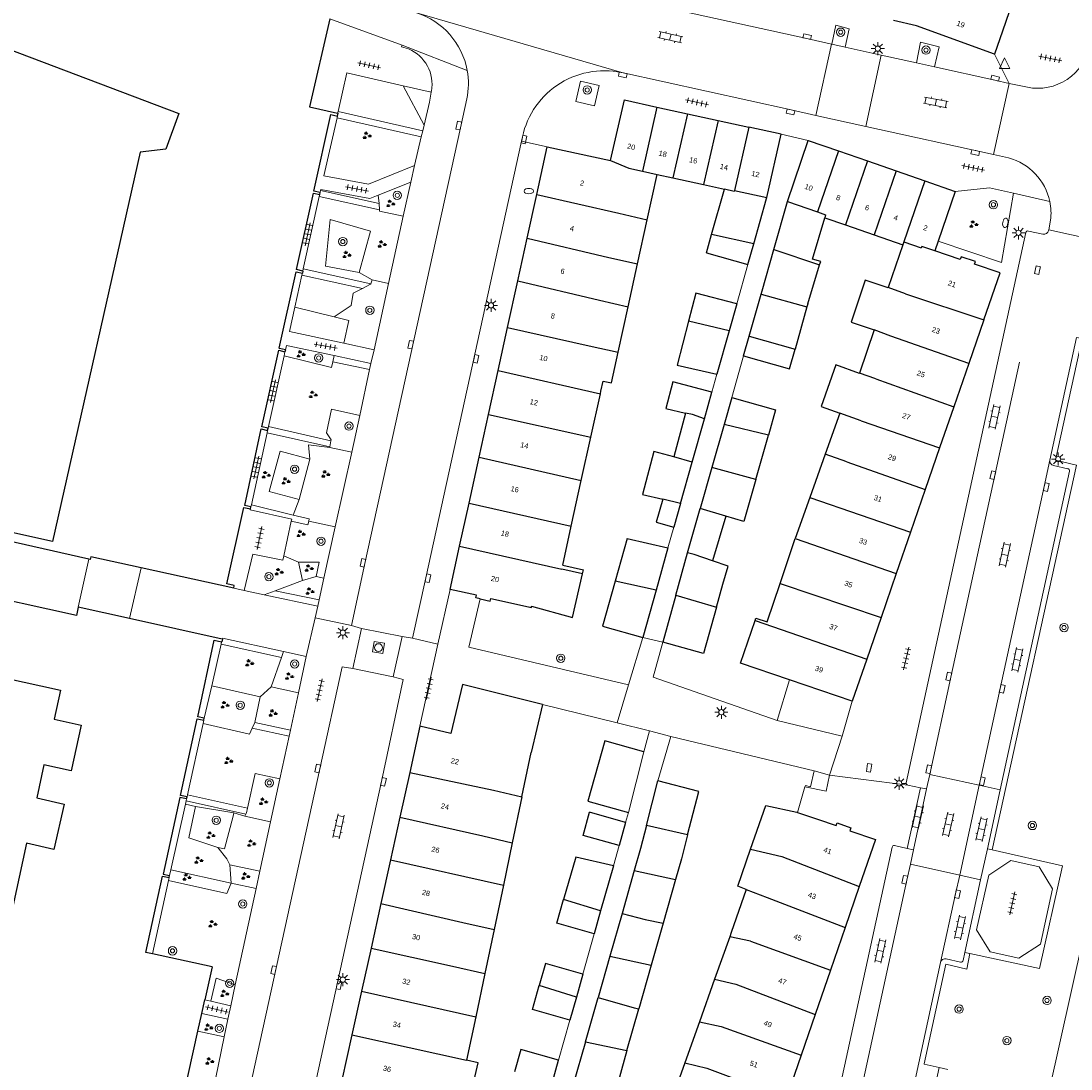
# Model space of a CAD drawing. Extents: x 131101 to 132041, y 397511 to 398853.
# Tile 17 of 80: x 131633 to 131734, y 397852 to 397952. Entities that reach past the tile are written whole.
import ezdxf
from ezdxf.enums import TextEntityAlignment as Align

# ---------------------------------------------------------------- set-up
doc = ezdxf.new("R2010")
doc.units = 0
doc.linetypes.add('DGN Style 2', pattern=[51.514866, 30.90892, -20.605946])
doc.layers.add('_vervallen situatie', color=250, linetype='Continuous', lineweight=9, plot=False)
for name, color, linetype, lineweight in [('gg-afsc-erfafscheiding', 250, 'Continuous', 9), ('gg-afsc-hekwerk', 250, 'Continuous', 9), ('gg-afsc-muur', 250, 'Continuous', 9), ('gg-bbg-bijgebouw', 10, 'Continuous', 25), ('gg-bbg-gedigitaliseerde bebouwing', 10, 'Continuous', 25), ('gg-bbg-gedigitaliseerde bijgebouw', 10, 'Continuous', 25), ('gg-bbg-hoofdgebouw', 10, 'Continuous', 25), ('gg-bbg-luifel en loopbrug', 10, 'DGN Style 2', 25), ('gg-bbg-tussenscheiding', 10, 'Continuous', 25), ('gg-knt-verharding', 250, 'Continuous', 9), ('gg-knt-verharding nz', 250, 'DGN Style 2', 9), ('gt-grn-groengrens', 250, 'Continuous', 9), ('gt-grn-groenlijn', 250, 'Continuous', 9), ('gt-grn-weggrens', 250, 'Continuous', 9), ('gt-symb-boom', 250, 'Continuous', 9), ('gt-symb-brandkraan', 250, 'Continuous', 9), ('gt-symb-groenvak', 250, 'Continuous', 9), ('gt-symb-klinker verharding', 250, 'Continuous', 9), ('gt-symb-kolk', 250, 'Continuous', 9), ('gt-symb-kolk center center', 250, 'Continuous', 9), ('gt-symb-lichtmast', 250, 'Continuous', 9), ('gt-symb-rioolschacht', 250, 'Continuous', 9), ('gt-symb-tegel verharding', 250, 'Continuous', 9), ('gt-symb-waterafsluiter', 250, 'Continuous', 9), ('X-AL-huisnummers', 2, 'Continuous', 25)]:
    doc.layers.add(name, color=color, linetype=linetype, lineweight=lineweight)
doc.styles.add('CS Annotative', font='arial.ttf')

# ---------------------------------------------------------------- blocks, each defined once
blk = doc.blocks.new('gt0-TEG1')
at = {"layer": 'gt-symb-tegel verharding'}
for p, q in [((-1.12, 0), (1.12, 0)), ((-0.9, -0.25), (-0.9, 0.25)), ((-0.45, -0.25), (-0.45, 0.25)), ((0, -0.25), (0, 0.25)), ((0.45, -0.25), (0.45, 0.25)), ((0.9, -0.25), (0.9, 0.25))]:
    blk.add_line(p, q, dxfattribs=at)
blk = doc.blocks.new('gt0-KOLK')
at = {"layer": 'gt-symb-kolk', "flags": 128}
blk.add_lwpolyline([(0, 0), (0.38, 0), (0.38, 0.4), (-0.38, 0.4), (-0.38, 0), (0, 0)], dxfattribs=at)
blk = doc.blocks.new('gt0-BOOM')
at = {"layer": 'gt-symb-boom'}
for radius in [0.4, 0.2]:
    blk.add_circle((0, 0), radius, dxfattribs=at)
blk = doc.blocks.new('gt0-LMAST')
at = {"layer": 'gt-symb-lichtmast'}
for p, q in [((-0.18, 0.17), (-0.45, 0.44)), ((-0.01, 0.25), (-0.01, 0.62)), ((0.17, 0.17), (0.44, 0.44)), ((-0.26, 0), (-0.63, 0)), ((-0.18, -0.18), (-0.45, -0.45)), ((-0.01, -0.25), (-0.01, -0.63)), ((0.44, -0.45), (0.17, -0.18)), ((0.24, 0), (0.62, 0))]:
    blk.add_line(p, q, dxfattribs=at)
blk.add_circle((-0.01, 0), 0.25, dxfattribs=at)
blk = doc.blocks.new('gt0-KL1')
at = {"layer": 'gt-symb-klinker verharding'}
for p, q in [((-1.15, 0.3), (1.15, 0.3)), ((-1, -0.3), (-1, 0.3)), ((-0.5, 0.3), (-0.5, 0.45)), ((0, -0.3), (0, 0.3)), ((0.5, 0.3), (0.5, 0.45)), ((1, -0.3), (1, 0.3)), ((-1.15, -0.3), (1.15, -0.3)), ((-0.5, -0.45), (-0.5, -0.3)), ((0.5, -0.45), (0.5, -0.3))]:
    blk.add_line(p, q, dxfattribs=at)
blk = doc.blocks.new('gt0-WAFSL')
at = {"layer": 'gt-symb-waterafsluiter'}
for p, q in [((-0.5, -0.33), (0, 0.67)), ((0, 0.67), (0.5, -0.33)), ((0.5, -0.33), (-0.5, -0.33))]:
    blk.add_line(p, q, dxfattribs=at)
blk = doc.blocks.new('gt0-GRVAK')
at = {"layer": 'gt-symb-groenvak'}
for p, q in [((-0.11, 0.19), (-0.23, 0.24)), ((-0.18, 0.15), (0.09, 0.15)), ((-0.09, 0.21), (-0.16, 0.32)), ((-0.05, 0.21), (-0.05, 0.39)), ((0, 0.21), (0.06, 0.32)), ((0.02, 0.19), (0.13, 0.24)), ((0.26, -0.05), (0.2, 0.06)), ((0.3, -0.05), (0.3, 0.13)), ((0.35, -0.05), (0.41, 0.06)), ((-0.24, -0.23), (-0.36, -0.18)), ((-0.32, -0.26), (-0.05, -0.26)), ((-0.23, -0.21), (-0.29, -0.09)), ((-0.18, -0.2), (-0.18, -0.02)), ((-0.14, -0.21), (-0.07, -0.09)), ((-0.12, -0.23), (0, -0.18)), ((0.24, -0.07), (0.12, -0.02)), ((0.17, -0.11), (0.44, -0.11)), ((0.37, -0.07), (0.49, -0.02))]:
    blk.add_line(p, q, dxfattribs=at)
blk = doc.blocks.new('gt0-RS')
at = {"layer": 'gt-symb-rioolschacht', "flags": 128}
blk.add_lwpolyline([(-0.5, -0.5), (0.5, -0.5), (0.5, 0.5), (-0.5, 0.5), (-0.5, -0.5)], close=True, dxfattribs=at)
at = {"layer": 'gt-symb-rioolschacht'}
blk.add_circle((0, 0), 0.375, dxfattribs=at)
blk = doc.blocks.new('gt0-KOLKCC')
at = {"layer": 'gt-symb-kolk center center', "flags": 128}
blk.add_lwpolyline([(-0.38, 0.2), (0.38, 0.2), (0.38, -0.2), (-0.38, -0.2), (-0.38, 0.2)], close=True, dxfattribs=at)
blk = doc.blocks.new('gt0-BR')
at = {"layer": 'gt-symb-brandkraan', "extrusion": (0, 0, -1)}
for centre, radius, start, end in [((0.24, 0), 0.206, 287.5669, 72.4331), ((-0.6, -2.66), 3, 72.4331, 73.108), ((0, -0.69), 0.938, 73.108, 106.892), ((0.6, -2.66), 3, 106.892, 107.5669), ((-0.24, 0), 0.206, 107.5669, 252.433), ((-0.6, 2.66), 3, 286.892, 287.5669), ((0.6, 2.66), 3, 252.433, 253.1079)]:
    blk.add_arc(centre, radius, start, end, dxfattribs=at)
at = {"layer": 'gt-symb-brandkraan'}
blk.add_arc((0, 0.69), 0.938, 253.108, 286.8921, dxfattribs=at)
blk = doc.blocks.new('_vervallen situatie')
at = {"layer": 'gt-symb-brandkraan'}
blk.add_blockref('gt0-BR', (131681.89, 397935.76), dxfattribs=at)
at = {"layer": 'gt-symb-brandkraan', "rotation": 80.38697413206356}
blk.add_blockref('gt0-BR', (131727.58, 397932.71), dxfattribs=at)

msp = doc.modelspace()

# ---------------------------------------------------------------- linework, layer by layer
at = {"layer": 'gg-afsc-erfafscheiding'}
for p, q in [((131701.83, 397924.94), (131702.89, 397928.71)), ((131701.35, 397915.96), (131702.48, 397919.96)), ((131699.93, 397918.21), (131699.44, 397916.48)), ((131695.79, 397903.54), (131695.23, 397901.55)), ((131644.71, 397899.63), (131643.62, 397894.76)), ((131692.81, 397892.95), (131691.45, 397888.4)), ((131695.52, 397883.47), (131694.27, 397879.19)), ((131695.52, 397883.47), (131709.26, 397880.17)), ((131708.37, 397878.63), (131707.66, 397876.18)), ((131691.44, 397876.17), (131691.17, 397875.21)), ((131690, 397871.06), (131690.55, 397872.99)), ((131687.07, 397860.67), (131688.16, 397864.54)), ((131684.74, 397852.41), (131685.82, 397856.24))]:
    msp.add_line(p, q, dxfattribs=at)
at = {"layer": 'gg-afsc-erfafscheiding', "flags": 128}
for points in [[(131691.45, 397888.4), (131676.14, 397892.01), (131677.23, 397896.65)], [(131709.26, 397880.17), (131708.89, 397878.64), (131708.41, 397878.77), (131708.37, 397878.63)]]:
    msp.add_lwpolyline(points, dxfattribs=at)
at = {"layer": 'gg-afsc-hekwerk'}
for p, q in [((131693.45, 397883.99), (131695.52, 397883.47)), ((131717.54, 397835.2), (131721.25, 397851.71)), ((131721.25, 397851.71), (131722.07, 397851.53))]:
    msp.add_line(p, q, dxfattribs=at)
at = {"layer": 'gg-afsc-hekwerk', "flags": 128}
msp.add_lwpolyline([(131724.82, 397864.91), (131726.13, 397862.79), (131728.86, 397862.2), (131730.95, 397863.54), (131732.11, 397868.83), (131730.81, 397870.95), (131728.11, 397871.57), (131726, 397870.17), (131724.82, 397864.91)], dxfattribs=at)
at = {"layer": 'gg-afsc-muur'}
for p, q in [((131706.9, 397888.88), (131705.69, 397885)), ((131690.36, 397884.76), (131683.21, 397886.53)), ((131693.45, 397883.99), (131690.36, 397884.76)), ((131692.93, 397881.98), (131693.45, 397883.99)), ((131691.44, 397876.17), (131692.93, 397881.98))]:
    msp.add_line(p, q, dxfattribs=at)
at = {"layer": 'gg-afsc-muur', "flags": 128}
msp.add_lwpolyline([(131705.69, 397885), (131693.8, 397889.16), (131694.73, 397892.49)], dxfattribs=at)
at = {"layer": 'gg-bbg-bijgebouw'}
for p, q in [((131694.18, 397943.82), (131697.11, 397943.18)), ((131697.11, 397943.18), (131700.05, 397942.53)), ((131700.05, 397942.53), (131702.99, 397941.89)), ((131706.08, 397941.21), (131702.99, 397941.89)), ((131704.71, 397935.16), (131706.08, 397941.21)), ((131706.68, 397934.76), (131708.69, 397940.62)), ((131708.69, 397940.62), (131711.57, 397939.62)), ((131711.57, 397939.62), (131714.35, 397938.66)), ((131714.35, 397938.66), (131717.1, 397937.7)), ((131717.1, 397937.7), (131719.86, 397936.74)), ((131719.86, 397936.74), (131722.78, 397935.73)), ((131722.78, 397935.73), (131721.13, 397930.97)), ((131705.37, 397930.15), (131706.68, 397934.76)), ((131702.89, 397928.71), (131703.45, 397930.69)), ((131721.13, 397930.97), (131720.81, 397930.04)), ((131704.26, 397926.2), (131705.37, 397930.15)), ((131691.32, 397902.43), (131690.17, 397898.36)), ((131698.65, 397891.41), (131694.73, 397892.49)), ((131698.19, 397878.18), (131694.27, 397879.19))]:
    msp.add_line(p, q, dxfattribs=at)
at = {"layer": 'gg-bbg-bijgebouw', "flags": 128}
for points in [[(131689.73, 397938.68), (131691.08, 397944.5), (131694.18, 397943.82)], [(131703.45, 397930.69), (131704.68, 397935.04), (131704.71, 397935.16)], [(131690.17, 397898.36), (131688.95, 397894.04), (131692.81, 397892.95)]]:
    msp.add_lwpolyline(points, dxfattribs=at)
at = {"layer": 'gg-bbg-gedigitaliseerde bebouwing'}
for p, q in [((131693.24, 397933.01), (131694.2, 397937.36)), ((131692.31, 397928.77), (131693.24, 397933.01)), ((131717.75, 397930.61), (131716.35, 397926.51)), ((131691.41, 397924.67), (131692.31, 397928.77)), ((131690.45, 397920.3), (131691.41, 397924.67)), ((131714.99, 397922.45), (131713.6, 397918.31)), ((131687.84, 397912.15), (131688.76, 397916.32)), ((131688.76, 397916.32), (131688.81, 397916.56)), ((131711.71, 397914.45), (131710.31, 397910.52)), ((131686.92, 397907.99), (131687.84, 397912.15)), ((131710.31, 397910.52), (131708.83, 397906.37)), ((131685.96, 397903.63), (131686.92, 397907.99)), ((131708.83, 397906.37), (131707.44, 397902.43)), ((131685.14, 397899.89), (131685.96, 397903.63)), ((131705.98, 397898.13), (131707.44, 397902.43)), ((131685.14, 397899.89), (131687.12, 397899.45)), ((131702.19, 397890.48), (131703.58, 397894.57)), ((131681.23, 397877.68), (131682.11, 397881.91)), ((131681.23, 397877.68), (131680.3, 397873.26)), ((131680.3, 397873.26), (131679.45, 397869.2)), ((131679.45, 397869.2), (131678.56, 397864.94)), ((131702.72, 397868.79), (131701.3, 397864.66)), ((131678.56, 397864.94), (131677.67, 397860.73)), ((131701.15, 397864.24), (131699.7, 397860.17)), ((131701.3, 397864.66), (131701.15, 397864.24)), ((131677.67, 397860.73), (131676.8, 397856.58)), ((131699.7, 397860.17), (131698.25, 397856.1)), ((131676.8, 397856.58), (131675.93, 397852.41)), ((131698.25, 397856.1), (131696.85, 397852.17)), ((131696.85, 397852.17), (131695.35, 397847.99))]:
    msp.add_line(p, q, dxfattribs=at)
at = {"layer": 'gg-bbg-gedigitaliseerde bebouwing', "flags": 128}
for points in [[(131590.93, 397944.5), (131601.72, 397941.35), (131607.87, 397958.56), (131648.33, 397943.21), (131647.08, 397939.79), (131644.64, 397939.49), (131636.23, 397902.14), (131603.18, 397909.47)], [(131716.35, 397926.51), (131716.34, 397926.47), (131714.14, 397927.22), (131712.79, 397923.19), (131714.99, 397922.45)], [(131688.81, 397916.56), (131689.02, 397917.54), (131689.81, 397917.37), (131690.45, 397920.3)], [(131713.6, 397918.31), (131713.59, 397918.28), (131711.33, 397919.09), (131709.91, 397915.09), (131711.71, 397914.45)], [(131703.58, 397894.57), (131703.66, 397894.81), (131704.73, 397894.45), (131705.98, 397898.13)], [(131703.15, 397872.65), (131704.61, 397876.83), (131707.59, 397876.2)], [(131702.72, 397868.79), (131701.92, 397869.11), (131703.15, 397872.65)], [(131675.47, 397847.85), (131676.02, 397847.73), (131677.02, 397852.17), (131675.93, 397852.41)]]:
    msp.add_lwpolyline(points, dxfattribs=at)
at = {"layer": 'gg-bbg-gedigitaliseerde bijgebouw'}
for p, q in [((131694.2, 397937.36), (131695.71, 397937.03)), ((131695.71, 397937.03), (131698.64, 397936.38)), ((131698.64, 397936.38), (131700.64, 397935.93)), ((131699.42, 397931.6), (131700.64, 397935.93)), ((131710.26, 397933.21), (131712.24, 397932.52)), ((131712.24, 397932.52), (131714.99, 397931.56)), ((131698.92, 397929.83), (131699.42, 397931.6)), ((131714.99, 397931.56), (131717.75, 397930.61)), ((131698.92, 397929.83), (131702.89, 397928.71)), ((131708.65, 397924.96), (131709.77, 397928.68)), ((131703.02, 397921.85), (131704.17, 397925.89)), ((131704.17, 397925.89), (131704.26, 397926.2)), ((131701.83, 397924.94), (131701.1, 397922.36)), ((131708.56, 397924.65), (131707.42, 397920.61)), ((131708.65, 397924.96), (131708.56, 397924.65)), ((131701.1, 397922.36), (131699.93, 397918.21)), ((131702.48, 397919.96), (131703.02, 397921.85)), ((131698.72, 397913.93), (131699.44, 397916.48)), ((131701.35, 397915.96), (131700.62, 397913.38)), ((131696.9, 397914.47), (131695.8, 397910.27)), ((131697.55, 397909.77), (131698.72, 397913.93)), ((131700.62, 397913.38), (131699.44, 397909.25)), ((131703.65, 397908.09), (131704.86, 397912.36)), ((131696.43, 397905.81), (131697.55, 397909.77)), ((131699.44, 397909.25), (131698.33, 397905.31)), ((131694.73, 397906.2), (131694.11, 397904.01)), ((131696.43, 397905.81), (131695.79, 397903.54)), ((131697.12, 397901.08), (131698.33, 397905.31)), ((131700.78, 397904.58), (131699.5, 397900.31)), ((131694.11, 397904.01), (131695.79, 397903.54)), ((131691.32, 397902.43), (131695.23, 397901.55)), ((131695.23, 397901.55), (131694.09, 397897.49)), ((131695.98, 397897), (131697.12, 397901.08)), ((131694.09, 397897.49), (131692.81, 397892.95)), ((131695.98, 397897), (131694.73, 397892.49)), ((131699.89, 397895.85), (131698.65, 397891.41)), ((131693.17, 397874.93), (131694.27, 397879.19)), ((131697.12, 397874.03), (131698.19, 397878.18)), ((131691.17, 397875.21), (131690.55, 397872.99)), ((131690, 397871.06), (131688.78, 397866.74)), ((131692, 397870.61), (131690.83, 397866.49)), ((131695.97, 397869.75), (131694.78, 397865.55)), ((131688.78, 397866.74), (131688.16, 397864.54)), ((131690.83, 397866.49), (131689.66, 397862.38)), ((131694.78, 397865.55), (131693.63, 397861.51)), ((131689.66, 397862.38), (131688.53, 397858.41)), ((131693.63, 397861.51), (131692.44, 397857.34)), ((131687.07, 397860.67), (131686.45, 397858.46)), ((131686.45, 397858.46), (131685.82, 397856.24)), ((131687.33, 397854.16), (131688.53, 397858.41)), ((131691.3, 397853.33), (131692.44, 397857.34)), ((131687.33, 397854.16), (131686.16, 397850.08)), ((131691.3, 397853.33), (131690.12, 397849.17)), ((131684.12, 397850.2), (131684.74, 397852.41))]:
    msp.add_line(p, q, dxfattribs=at)
at = {"layer": 'gg-bbg-gedigitaliseerde bijgebouw', "flags": 128}
for points in [[(131709.77, 397928.68), (131709.88, 397929.02), (131709.08, 397929.23), (131710.26, 397933.21)], [(131701.83, 397924.94), (131697.91, 397925.96), (131697.21, 397923.28)], [(131697.21, 397923.28), (131696.11, 397919.05), (131699.93, 397918.21)], [(131702.48, 397919.96), (131706.88, 397918.72), (131707.42, 397920.61)], [(131699.44, 397916.48), (131695.7, 397917.46), (131695.03, 397914.91), (131696.9, 397914.47)], [(131701.35, 397915.96), (131705.55, 397914.77), (131704.86, 397912.36)], [(131695.8, 397910.27), (131693.89, 397910.8), (131692.78, 397906.65), (131694.73, 397906.2)], [(131703.65, 397908.09), (131702.51, 397904.06), (131700.78, 397904.58)], [(131699.89, 397895.85), (131700.5, 397898.07), (131701.02, 397899.8), (131699.5, 397900.31)], [(131690.55, 397872.99), (131687.1, 397873.95), (131687.72, 397876.19)], [(131693.17, 397874.93), (131692.6, 397872.72), (131692, 397870.61)], [(131697.12, 397874.03), (131696.53, 397871.71), (131695.97, 397869.75)], [(131690, 397871.06), (131686.39, 397871.88), (131685.23, 397867.83)], [(131688.16, 397864.54), (131684.58, 397865.55), (131685.23, 397867.83)], [(131687.07, 397860.67), (131683.49, 397861.69), (131682.88, 397859.56)], [(131685.82, 397856.24), (131682.23, 397857.26), (131682.88, 397859.56)], [(131684.74, 397852.41), (131681.14, 397853.43), (131680.53, 397851.31)]]:
    msp.add_lwpolyline(points, dxfattribs=at)
at = {"layer": 'gg-bbg-hoofdgebouw'}
for p, q in [((131727.94, 397952.95), (131727.3, 397951.1)), ((131727.3, 397951.1), (131726.54, 397948.9)), ((131682.65, 397935.42), (131683.66, 397940.01)), ((131683.66, 397940.01), (131689.73, 397938.68)), ((131661.84, 397935.43), (131661.88, 397935.63)), ((131681.73, 397931.24), (131682.65, 397935.42)), ((131680.83, 397927.15), (131681.73, 397931.24)), ((131660.22, 397928.09), (131660.18, 397927.9)), ((131679.85, 397922.68), (131680.83, 397927.15)), ((131725.52, 397923.42), (131724.07, 397919.21)), ((131678.95, 397918.55), (131679.85, 397922.68)), ((131658.56, 397920.55), (131658.51, 397920.35)), ((131724.07, 397919.21), (131722.64, 397915.07)), ((131678.02, 397914.33), (131678.95, 397918.55)), ((131677.12, 397910.23), (131678.02, 397914.33)), ((131722.64, 397915.07), (131721.28, 397911.14)), ((131656.85, 397912.81), (131656.9, 397913.01)), ((131676.16, 397905.84), (131677.12, 397910.23)), ((131721.28, 397911.14), (131719.9, 397907.13)), ((131639.72, 397900.47), (131602.93, 397908.74)), ((131719.9, 397907.13), (131718.49, 397903.05)), ((131655.21, 397905.28), (131655.25, 397905.47)), ((131675.25, 397901.71), (131676.16, 397905.84)), ((131718.49, 397903.05), (131717.12, 397899.09)), ((131674.34, 397897.56), (131675.25, 397901.71)), ((131653.6, 397897.67), (131644.71, 397899.63)), ((131687.03, 397899.06), (131687.12, 397899.45)), ((131717.12, 397899.09), (131715.66, 397894.86)), ((131676.88, 397897), (131674.34, 397897.56)), ((131643.62, 397894.76), (131638.7, 397895.85)), ((131652.5, 397892.79), (131643.62, 397894.76)), ((131715.66, 397894.86), (131714.29, 397890.87)), ((131652.45, 397892.52), (131652.44, 397892.52)), ((131652.51, 397892.79), (131652.45, 397892.52)), ((131652.51, 397892.79), (131652.5, 397892.79)), ((131706.9, 397888.88), (131702.19, 397890.48)), ((131714.29, 397890.87), (131712.9, 397886.85)), ((131712.9, 397886.85), (131706.9, 397888.88)), ((131683.21, 397886.53), (131682.11, 397881.91)), ((131650.74, 397885.01), (131650.78, 397885.2)), ((131671.44, 397884.45), (131670.48, 397880)), ((131670.48, 397880), (131669.54, 397875.73)), ((131649.08, 397877.47), (131649.12, 397877.66)), ((131707.59, 397876.2), (131707.66, 397876.18)), ((131669.54, 397875.73), (131668.64, 397871.64)), ((131668.64, 397871.64), (131667.71, 397867.44)), ((131647.4, 397869.92), (131647.45, 397870.11)), ((131713.58, 397869.06), (131712.23, 397865.14)), ((131667.71, 397867.44), (131666.77, 397863.17)), ((131712.23, 397865.14), (131710.82, 397861.06)), ((131666.77, 397863.17), (131665.85, 397859.02)), ((131651.52, 397861.35), (131645.8, 397862.6)), ((131651.52, 397861.35), (131650.83, 397858.19)), ((131710.82, 397861.06), (131709.35, 397856.78)), ((131665.85, 397859.02), (131664.93, 397854.85)), ((131650.54, 397856.89), (131650.83, 397858.19)), ((131650.17, 397855.21), (131650.54, 397856.89)), ((131709.35, 397856.78), (131708, 397852.89)), ((131664.93, 397854.85), (131663.97, 397850.51)), ((131708, 397852.89), (131706.59, 397848.8))]:
    msp.add_line(p, q, dxfattribs=at)
at = {"layer": 'gg-bbg-hoofdgebouw', "flags": 128}
for points in [[(131662.81, 397952.28), (131660.88, 397943.83), (131663.56, 397943.23)], [(131726.54, 397948.9), (131719.06, 397951.62), (131716.85, 397952.11)], [(131661.88, 397935.63), (131661.29, 397935.76), (131662.91, 397943.09), (131663.55, 397942.95)], [(131663.55, 397942.95), (131663.61, 397943.22), (131663.56, 397943.23)], [(131660.22, 397928.09), (131659.62, 397928.23), (131661.25, 397935.56), (131661.84, 397935.43)], [(131725.52, 397923.42), (131727.07, 397927.92), (131724.62, 397928.76), (131724.71, 397929.02), (131723.35, 397929.46), (131723.24, 397929.2), (131720.81, 397930.04)], [(131658.56, 397920.55), (131657.99, 397920.68), (131657.95, 397920.69), (131659.58, 397928.03), (131660.18, 397927.9)], [(131656.9, 397913.01), (131656.28, 397913.14), (131657.91, 397920.49), (131658.51, 397920.35)], [(131655.25, 397905.47), (131654.66, 397905.61), (131656.24, 397912.95), (131656.85, 397912.81)], [(131653.6, 397897.67), (131653.65, 397897.93), (131652.95, 397898.08), (131654.57, 397905.42), (131655.21, 397905.28)], [(131644.71, 397899.63), (131639.91, 397900.7), (131639.85, 397900.44), (131639.72, 397900.47)], [(131678.26, 397896.7), (131682.14, 397895.84), (131682.16, 397895.95), (131686.07, 397894.86), (131687.03, 397899.06)], [(131638.7, 397895.85), (131638.52, 397895.05), (131627.79, 397897.42)], [(131677.23, 397896.65), (131676.82, 397896.74), (131676.88, 397897)], [(131677.23, 397896.65), (131678.2, 397896.43), (131678.26, 397896.7)], [(131650.78, 397885.2), (131650.16, 397885.34), (131651.74, 397892.68), (131652.44, 397892.52)], [(131626.23, 397890.26), (131636.99, 397887.9), (131636.38, 397885.11), (131638.98, 397884.54), (131638, 397880.16), (131635.4, 397880.74), (131634.73, 397877.57), (131637.34, 397876.98), (131636.36, 397872.63), (131633.74, 397873.21), (131632.06, 397865.52)], [(131683.21, 397886.53), (131675.52, 397888.43), (131674.41, 397883.74), (131671.44, 397884.45)], [(131649.12, 397877.66), (131648.49, 397877.8), (131650.09, 397885.15), (131650.74, 397885.01)], [(131649.08, 397877.47), (131648.43, 397877.61), (131646.82, 397870.25), (131647.45, 397870.11)], [(131707.66, 397876.18), (131709.57, 397875.53), (131711.35, 397874.92), (131711.44, 397875.16), (131712.78, 397874.69), (131712.68, 397874.42), (131715.14, 397873.57), (131713.58, 397869.06)], [(131645.8, 397862.6), (131645.17, 397862.74), (131646.78, 397870.06), (131647.4, 397869.92)], [(131635.21, 397849.02), (131648.32, 397846.79), (131650.17, 397855.21)]]:
    msp.add_lwpolyline(points, dxfattribs=at)
at = {"layer": 'gg-bbg-luifel en loopbrug', "flags": 128}
msp.add_lwpolyline([(131692.93, 397881.98), (131689.18, 397883.03), (131687.56, 397877.26), (131691.44, 397876.17)], dxfattribs=at)
at = {"layer": 'gg-bbg-tussenscheiding'}
for p, q in [((131694.18, 397943.82), (131692.78, 397937.68)), ((131697.11, 397943.18), (131695.71, 397937.03)), ((131700.05, 397942.53), (131698.64, 397936.38)), ((131702.99, 397941.89), (131701.61, 397935.82)), ((131711.57, 397939.62), (131709.56, 397933.77)), ((131689.73, 397938.68), (131691.47, 397937.97)), ((131714.35, 397938.66), (131712.24, 397932.52)), ((131691.47, 397937.97), (131692.78, 397937.68)), ((131692.78, 397937.68), (131694.2, 397937.36)), ((131717.1, 397937.7), (131714.99, 397931.56)), ((131719.86, 397936.74), (131717.84, 397930.89)), ((131682.65, 397935.42), (131690.51, 397933.63)), ((131701.61, 397935.82), (131704.71, 397935.16)), ((131706.68, 397934.76), (131709.56, 397933.77)), ((131690.51, 397933.63), (131693.24, 397933.01)), ((131703.45, 397930.69), (131699.42, 397931.6)), ((131681.73, 397931.24), (131689.57, 397929.39)), ((131717.84, 397930.89), (131717.75, 397930.61)), ((131717.84, 397930.89), (131719.52, 397930.31)), ((131689.57, 397929.39), (131692.31, 397928.77)), ((131705.37, 397930.15), (131709.77, 397928.68)), ((131680.83, 397927.15), (131688.66, 397925.3)), ((131718.01, 397925.92), (131716.35, 397926.51)), ((131688.66, 397925.3), (131691.41, 397924.67)), ((131704.17, 397925.89), (131708.56, 397924.65)), ((131718.01, 397925.92), (131725.52, 397923.42)), ((131701.1, 397922.36), (131697.21, 397923.28)), ((131679.85, 397922.68), (131687.69, 397920.93)), ((131716.59, 397921.85), (131714.99, 397922.45)), ((131703.02, 397921.85), (131707.42, 397920.61)), ((131724.07, 397919.21), (131716.59, 397921.85)), ((131687.69, 397920.93), (131690.45, 397920.3)), ((131678.95, 397918.55), (131688.76, 397916.32)), ((131715.17, 397917.75), (131713.6, 397918.31)), ((131715.17, 397917.75), (131722.64, 397915.07)), ((131678.02, 397914.33), (131687.84, 397912.15)), ((131713.77, 397913.74), (131711.71, 397914.45)), ((131704.86, 397912.36), (131700.62, 397913.38)), ((131713.77, 397913.74), (131721.28, 397911.14)), ((131677.12, 397910.23), (131686.92, 397907.99)), ((131697.55, 397909.77), (131695.8, 397910.27)), ((131712.39, 397909.78), (131710.31, 397910.52)), ((131703.65, 397908.09), (131699.44, 397909.25)), ((131712.39, 397909.78), (131719.9, 397907.13)), ((131696.43, 397905.81), (131694.73, 397906.2)), ((131708.83, 397906.37), (131718.49, 397903.05)), ((131676.16, 397905.84), (131685.96, 397903.63)), ((131700.78, 397904.58), (131698.33, 397905.31)), ((131707.44, 397902.43), (131717.12, 397899.09)), ((131675.25, 397901.71), (131685.05, 397899.51)), ((131687.03, 397899.06), (131685.05, 397899.51)), ((131694.09, 397897.49), (131690.17, 397898.36)), ((131705.98, 397898.13), (131715.66, 397894.86)), ((131695.98, 397897), (131699.89, 397895.85)), ((131703.58, 397894.57), (131714.29, 397890.87)), ((131670.48, 397880), (131678.49, 397878.32)), ((131678.49, 397878.32), (131681.23, 397877.68)), ((131691.17, 397875.21), (131687.72, 397876.19)), ((131669.54, 397875.73), (131677.47, 397873.92)), ((131697.12, 397874.03), (131693.17, 397874.93)), ((131677.47, 397873.92), (131680.3, 397873.26)), ((131703.15, 397872.65), (131706.15, 397871.95)), ((131706.15, 397871.95), (131713.58, 397869.06)), ((131668.64, 397871.64), (131679.45, 397869.2)), ((131692, 397870.61), (131695.97, 397869.75)), ((131702.72, 397868.79), (131704.74, 397868.01)), ((131704.74, 397868.01), (131712.23, 397865.14)), ((131667.71, 397867.44), (131675.55, 397865.62)), ((131688.78, 397866.74), (131685.23, 397867.83)), ((131675.55, 397865.62), (131678.56, 397864.94)), ((131703.14, 397863.83), (131701.15, 397864.24)), ((131703.14, 397863.83), (131710.82, 397861.06)), ((131666.77, 397863.17), (131674.57, 397861.42)), ((131689.66, 397862.38), (131693.63, 397861.51)), ((131674.57, 397861.42), (131677.67, 397860.73)), ((131699.7, 397860.17), (131701.73, 397859.71)), ((131665.85, 397859.02), (131676.8, 397856.58)), ((131686.45, 397858.46), (131682.88, 397859.56)), ((131701.73, 397859.71), (131709.35, 397856.78)), ((131698.25, 397856.1), (131700.33, 397855.64)), ((131664.93, 397854.85), (131675.93, 397852.41)), ((131700.33, 397855.64), (131708, 397852.89)), ((131687.33, 397854.16), (131691.3, 397853.33)), ((131696.85, 397852.17), (131698.97, 397851.65)), ((131698.97, 397851.65), (131706.59, 397848.8))]:
    msp.add_line(p, q, dxfattribs=at)
at = {"layer": 'gg-bbg-tussenscheiding', "flags": 128}
for points in [[(131701.61, 397935.82), (131701.58, 397935.73), (131700.64, 397935.93)], [(131709.56, 397933.77), (131710.34, 397933.49), (131710.26, 397933.21)], [(131720.81, 397930.04), (131719.56, 397930.45), (131719.52, 397930.31)], [(131698.72, 397913.93), (131697.57, 397914.32), (131696.9, 397914.47)], [(131699.5, 397900.31), (131697.74, 397900.91), (131697.12, 397901.08)], [(131690.83, 397866.49), (131693.05, 397865.91), (131694.78, 397865.55)], [(131688.53, 397858.41), (131691.98, 397857.43), (131692.44, 397857.34)]]:
    msp.add_lwpolyline(points, dxfattribs=at)
at = {"layer": 'gg-knt-verharding'}
for p, q in [((131669.75, 397949.74), (131662.81, 397952.28)), ((131710.92, 397949.85), (131708.54, 397950.38)), ((131710.94, 397949.85), (131710.92, 397949.85)), ((131712.21, 397949.57), (131710.94, 397949.85)), ((131715.69, 397948.8), (131712.21, 397949.57)), ((131719.06, 397948.06), (131715.69, 397948.8)), ((131720.78, 397947.68), (131719.06, 397948.06)), ((131690.8, 397947.12), (131707.03, 397943.54)), ((131672.52, 397945.26), (131669.84, 397945.87)), ((131726.45, 397939.27), (131727.95, 397946.07)), ((131727.95, 397946.07), (131729.7, 397945.72)), ((131672.52, 397945.26), (131672.54, 397945.35)), ((131675.34, 397941.83), (131675.95, 397944.6)), ((131663.6, 397943.39), (131663.56, 397943.23)), ((131707.03, 397943.54), (131709.42, 397943.01)), ((131663.55, 397942.95), (131663.51, 397942.79)), ((131709.42, 397943.01), (131714.2, 397941.96)), ((131666.18, 397900.06), (131675.34, 397941.83)), ((131671.58, 397940.95), (131671.72, 397941.53)), ((131671.72, 397941.53), (131671.85, 397942.07)), ((131714.2, 397941.96), (131726.45, 397939.27)), ((131670.93, 397938.23), (131671.58, 397940.95)), ((131672.03, 397898.67), (131681.2, 397940.55)), ((131727.89, 397938.94), (131726.45, 397939.27)), ((131670.57, 397936.61), (131667.45, 397935.36)), ((131669.85, 397933.35), (131670.57, 397936.61)), ((131661.84, 397935.43), (131661.8, 397935.24)), ((131661.93, 397935.82), (131661.88, 397935.63)), ((131661.8, 397935.24), (131660.27, 397928.29)), ((131668.45, 397926.9), (131669.85, 397933.35)), ((131731.75, 397932.04), (131731.92, 397932.96)), ((131718.06, 397879.02), (131729.56, 397931.79)), ((131729.8, 397931.92), (131731.19, 397931.63)), ((131731.75, 397932.04), (131731.72, 397931.96)), ((131736.46, 397930.99), (131731.75, 397932.04)), ((131660.27, 397928.29), (131660.22, 397928.09)), ((131660.14, 397927.7), (131659.46, 397924.62)), ((131660.18, 397927.9), (131660.14, 397927.7)), ((131667.07, 397920.54), (131668.45, 397926.9)), ((131734.41, 397921.73), (131731.85, 397909.96)), ((131658.51, 397920.35), (131658.43, 397919.96)), ((131667.07, 397920.54), (131664.16, 397921.16)), ((131658.43, 397919.96), (131656.93, 397913.17)), ((131663.22, 397919.99), (131666.75, 397919.24)), ((131666.75, 397919.24), (131666.62, 397918.66)), ((131666.62, 397918.66), (131665.69, 397914.25)), ((131665.69, 397914.25), (131664.91, 397910.71)), ((131656.93, 397913.17), (131656.9, 397913.01)), ((131655.3, 397905.67), (131656.8, 397912.58)), ((131656.8, 397912.58), (131656.85, 397912.81)), ((131731.75, 397849.3), (131745.62, 397911.94)), ((131664.91, 397910.71), (131663.33, 397903.55)), ((131732.21, 397909.45), (131733.57, 397909.14)), ((131733.73, 397908.91), (131727.09, 397878.34)), ((131655.25, 397905.47), (131655.3, 397905.67)), ((131658.39, 397900.79), (131659.12, 397904.12)), ((131663.33, 397903.55), (131662.25, 397898.63)), ((131639.72, 397900.47), (131638.7, 397895.85)), ((131664.88, 397894.09), (131666.18, 397900.06)), ((131662.25, 397898.63), (131661.8, 397896.55)), ((131672.03, 397898.67), (131670.73, 397892.87)), ((131654.61, 397897.45), (131653.6, 397897.67)), ((131656.51, 397897.05), (131654.61, 397897.45)), ((131661.67, 397895.96), (131656.51, 397897.05)), ((131661.8, 397896.55), (131661.67, 397895.96)), ((131665.85, 397893.82), (131664.88, 397894.09)), ((131665.01, 397889.96), (131665.85, 397893.82)), ((131669.74, 397893.04), (131668.9, 397889.18)), ((131670.73, 397892.87), (131669.74, 397893.04)), ((131652.39, 397892.31), (131651.49, 397888.31)), ((131652.44, 397892.52), (131652.39, 397892.31)), ((131658.37, 397891.61), (131660.56, 397891.13)), ((131660.56, 397891.13), (131659.8, 397887.64)), ((131651.49, 397888.31), (131650.78, 397885.2)), ((131659.8, 397887.64), (131659.03, 397884.07)), ((131712.9, 397886.85), (131711.95, 397883.49)), ((131650.74, 397885.01), (131650.67, 397884.71)), ((131711.95, 397883.49), (131705.69, 397885)), ((131650.67, 397884.71), (131649.16, 397877.86)), ((131659.03, 397884.07), (131658.9, 397883.48)), ((131658.02, 397879.39), (131658.9, 397883.48)), ((131709.26, 397880.17), (131710.73, 397879.74)), ((131658.02, 397879.39), (131657.13, 397875.27)), ((131659.74, 397842.52), (131667.76, 397879.15)), ((131720.03, 397878.42), (131720.34, 397879.8)), ((131720.34, 397879.8), (131725.06, 397878.78)), ((131718.17, 397872.72), (131719.43, 397878.54)), ((131718.22, 397878.78), (131719.43, 397878.54)), ((131718.77, 397872.59), (131720.03, 397878.42)), ((131719.43, 397878.54), (131720.03, 397878.42)), ((131725.06, 397878.78), (131723.21, 397870.15)), ((131727.09, 397878.34), (131725.06, 397878.78)), ((131727.09, 397878.34), (131725.86, 397872.68)), ((131648.96, 397876.95), (131647.57, 397870.67)), ((131649.03, 397877.27), (131648.96, 397876.95)), ((131649.08, 397877.47), (131649.03, 397877.27)), ((131649.16, 397877.86), (131649.12, 397877.66)), ((131657.13, 397875.27), (131656.1, 397870.53)), ((131718.17, 397872.72), (131716.95, 397872.99)), ((131716.72, 397872.83), (131710.57, 397844.47)), ((131718.77, 397872.59), (131718.17, 397872.72)), ((131718.48, 397871.2), (131718.77, 397872.59)), ((131725.86, 397872.68), (131725.21, 397869.72)), ((131725.86, 397872.68), (131726.33, 397872.57)), ((131723.21, 397870.15), (131718.48, 397871.2)), ((131647.4, 397869.92), (131647.34, 397869.63)), ((131647.57, 397870.67), (131647.45, 397870.11)), ((131656.1, 397870.53), (131655.74, 397868.87)), ((131723.21, 397870.15), (131725.21, 397869.72)), ((131647.34, 397869.63), (131645.8, 397862.6)), ((131655.74, 397868.87), (131653.74, 397859.65)), ((131725.21, 397869.72), (131723.7, 397862.75)), ((131723.28, 397861.82), (131721.91, 397862.13)), ((131723.7, 397862.75), (131723.53, 397861.97)), ((131724.19, 397862.65), (131723.7, 397862.75)), ((131721.36, 397861.79), (131714.95, 397832.11)), ((131653.74, 397859.65), (131653.31, 397857.64)), ((131651.42, 397858.06), (131650.83, 397858.19)), ((131653.31, 397857.64), (131651.42, 397858.06)), ((131653.04, 397856.34), (131650.54, 397856.89)), ((131653.04, 397856.34), (131652.69, 397854.66)), ((131652.69, 397854.66), (131650.09, 397842.24))]:
    msp.add_line(p, q, dxfattribs=at)
at = {"layer": 'gg-knt-verharding', "flags": 128}
for points in [[(131691.52, 397954.16), (131692.35, 397953.94), (131708.54, 397950.38)], [(131710.94, 397949.85), (131711.33, 397951.66), (131712.61, 397951.33), (131712.21, 397949.57)], [(131670.37, 397949.39), (131669.7, 397949.61), (131669.75, 397949.74)], [(131719.06, 397948.06), (131719.45, 397950.05), (131721.22, 397949.58), (131720.78, 397947.68)], [(131727.95, 397946.07), (131726.57, 397946.4), (131720.78, 397947.68)], [(131669.84, 397945.87), (131664.44, 397947.1), (131663.6, 397943.39)], [(131686.39, 397944.36), (131688.19, 397943.95), (131688.63, 397945.89), (131686.84, 397946.3), (131686.39, 397944.36)], [(131671.85, 397942.07), (131672.38, 397944.28), (131672.52, 397945.26)], [(131663.51, 397942.79), (131662.24, 397937.21), (131666.51, 397936.43), (131670.93, 397938.23)], [(131667.45, 397935.36), (131666.65, 397935.04), (131661.95, 397935.92), (131661.93, 397935.82)], [(131728.37, 397935.55), (131727.2, 397928.91), (131721.13, 397930.97)], [(131722.78, 397935.73), (131726.07, 397936.07), (131728.37, 397935.55)], [(131659.46, 397924.62), (131658.94, 397922.28), (131664.16, 397921.16)], [(131734.41, 397921.73), (131734.93, 397921.62), (131732.39, 397909.94), (131734.39, 397909.48), (131726.33, 397872.57)], [(131663.22, 397919.99), (131658.65, 397920.95), (131658.56, 397920.55)], [(131655.21, 397905.28), (131655.19, 397905.2), (131659.16, 397904.3), (131659.12, 397904.12)], [(131654.61, 397897.45), (131655.42, 397900.93), (131658.32, 397900.38), (131658.39, 397900.79)], [(131658.37, 397891.61), (131652.52, 397892.89), (131652.5, 397892.79)], [(131661.86, 397880.35), (131664.01, 397890.14), (131665.01, 397889.96)], [(131668.9, 397889.18), (131669.85, 397888.91), (131667.76, 397879.15)], [(131652.54, 397838.91), (131652.83, 397839.49), (131653.04, 397840.1), (131661.86, 397880.35)], [(131710.73, 397879.74), (131710.39, 397878.21), (131708.37, 397878.63)], [(131726.33, 397872.57), (131733.06, 397871.06), (131730.87, 397861.19), (131724.19, 397862.65)], [(131719.8, 397852.07), (131721.86, 397861.61), (131723.88, 397861.15), (131724.19, 397862.65)], [(131721.25, 397851.71), (131719.8, 397852.02), (131719.8, 397852.07)]]:
    msp.add_lwpolyline(points, dxfattribs=at)
at = {"layer": 'gg-knt-verharding'}
for centre, radius, start, end in [((131668.95, 397946.05), 7.15, 10.3135, 72.4049), ((131730.7, 397950.68), 5.06, 258.5617, 348.7297), ((131668.97, 397946.03), 3.64, 349.2439, 67.3627), ((131668.94, 397946.05), 7.16, 348.3452, 10.3097), ((131726.46, 397933.63), 5.5, 11.9805, 74.9452), ((131726.47, 397933.63), 5.49, 352.9741, 12.0105), ((131732.28, 397909.88), 0.432, 169.3299, 260.9273), ((131721.82, 397861.66), 0.478, 78.761, 164.2572)]:
    msp.add_arc(centre, radius, start, end, dxfattribs=at)
at = {"layer": 'gg-knt-verharding', "extrusion": (0, 0, -1)}
for centre, radius, start, end in [((-131689.12, 397939.28), 8.02, 9.1379, 102.0886), ((-131729.72, 397931.78), 0.163, 2.2099, 119.1196), ((-131731.29, 397932.06), 0.438, 192.8307, 283.2172), ((-131733.54, 397908.95), 0.193, 97.7169, 192.6629), ((-131718.34, 397879.03), 0.28, 294.2613, 358.4653), ((-131716.92, 397872.78), 0.213, 14.9178, 96.6779), ((-131723.35, 397862), 0.186, 187.3233, 290.2093)]:
    msp.add_arc(centre, radius, start, end, dxfattribs=at)
at = {"layer": 'gg-knt-verharding nz'}
for p, q in [((131670.57, 397936.61), (131670.93, 397938.23)), ((131666.75, 397919.24), (131667.07, 397920.54)), ((131720.34, 397879.8), (131722.36, 397889.16)), ((131718.48, 397871.2), (131718.14, 397869.68)), ((131723.21, 397870.15), (131722.8, 397868.38)), ((131722.8, 397868.38), (131721.36, 397861.79)), ((131653.04, 397856.34), (131653.31, 397857.64))]:
    msp.add_line(p, q, dxfattribs=at)
at = {"layer": 'gg-knt-verharding nz', "flags": 128}
for points in [[(131722.36, 397889.16), (131730.86, 397928.13), (131731.72, 397931.96)], [(131731.85, 397909.96), (131731.31, 397907.42), (131727.08, 397888.07)], [(131727.08, 397888.07), (131725.17, 397879.2), (131725.06, 397878.78)], [(131718.14, 397869.68), (131713.83, 397849.81), (131712.46, 397843.39)]]:
    msp.add_lwpolyline(points, dxfattribs=at)
at = {"layer": 'gt-grn-groengrens'}
for p, q in [((131669.84, 397945.87), (131671.85, 397942.07)), ((131671.72, 397941.53), (131663.6, 397943.39)), ((131671.58, 397940.95), (131663.51, 397942.79)), ((131667.55, 397934.58), (131661.93, 397935.82)), ((131667.45, 397935.36), (131667.55, 397934.58)), ((131661.8, 397935.24), (131667.59, 397933.96)), ((131667.59, 397933.96), (131667.55, 397934.58)), ((131666.73, 397926.86), (131660.27, 397928.29)), ((131665.95, 397926.42), (131660.14, 397927.7)), ((131666.73, 397926.86), (131666.86, 397927.25)), ((131666.86, 397927.25), (131668.45, 397926.9)), ((131659.46, 397924.62), (131663.23, 397923.69)), ((131663.1, 397919.4), (131663.22, 397919.99)), ((131663.1, 397919.4), (131666.62, 397918.66)), ((131662.92, 397911.82), (131656.93, 397913.17)), ((131662.81, 397911.23), (131656.8, 397912.58)), ((131662.8, 397911.17), (131662.81, 397911.23)), ((131662.8, 397911.17), (131664.91, 397910.71)), ((131662.81, 397911.23), (131662.92, 397911.82)), ((131659.86, 397906.17), (131660.9, 397910.04)), ((131659.86, 397906.17), (131659.31, 397904.69)), ((131659.31, 397904.69), (131655.3, 397905.67)), ((131660.79, 397904.11), (131663.33, 397903.55)), ((131659.8, 397900.16), (131658.39, 397900.79)), ((131660.19, 397898.42), (131659.8, 397900.16)), ((131657.57, 397897.44), (131660.19, 397898.42)), ((131660.19, 397898.42), (131661.51, 397898.81)), ((131662.25, 397898.63), (131661.51, 397898.81)), ((131656.51, 397897.05), (131657.57, 397897.44)), ((131661.8, 397896.55), (131657.57, 397897.44)), ((131658.17, 397891.04), (131652.39, 397892.31)), ((131657.2, 397888.21), (131658.17, 397891.04)), ((131658.17, 397891.04), (131658.37, 397891.61)), ((131656.15, 397887.25), (131651.49, 397888.31)), ((131656.15, 397887.25), (131657.2, 397888.21)), ((131657.2, 397888.21), (131659.8, 397887.64)), ((131655.63, 397884.8), (131656.15, 397887.25)), ((131655.37, 397884.25), (131655.63, 397884.8)), ((131655.37, 397884.25), (131658.9, 397883.48)), ((131655.63, 397884.8), (131659.03, 397884.07)), ((131649.92, 397876.74), (131648.96, 397876.95)), ((131654.77, 397876.01), (131649.03, 397877.27)), ((131654.92, 397876.59), (131649.16, 397877.86)), ((131653.62, 397876.12), (131649.92, 397876.74)), ((131653.62, 397876.12), (131654.68, 397875.8)), ((131654.68, 397875.8), (131654.77, 397876.01)), ((131654.68, 397875.8), (131657.13, 397875.27)), ((131653.37, 397869.38), (131653.23, 397871.15)), ((131653.23, 397871.15), (131656.1, 397870.53)), ((131647.57, 397870.67), (131653.37, 397869.38)), ((131653.37, 397869.38), (131655.74, 397868.87)), ((131652.69, 397854.66), (131650.17, 397855.21))]:
    msp.add_line(p, q, dxfattribs=at)
at = {"layer": 'gt-grn-groengrens', "flags": 128}
for points in [[(131667.59, 397933.96), (131667.59, 397933.84), (131669.85, 397933.35)], [(131665.62, 397927.95), (131662.39, 397928.55), (131662.83, 397933.02), (131666.72, 397931.93), (131665.62, 397927.95)], [(131663.23, 397923.69), (131664.87, 397924.79), (131665.06, 397925.96), (131665.95, 397926.42)], [(131665.95, 397926.42), (131666.72, 397926.82), (131666.73, 397926.86)], [(131663.23, 397923.69), (131664.63, 397923.35), (131664.16, 397921.16)], [(131658.43, 397919.96), (131662.98, 397918.85), (131663.1, 397919.4)], [(131662.92, 397911.82), (131662.93, 397911.9), (131662.51, 397912.57), (131662.97, 397914.85), (131665.69, 397914.25)], [(131660.9, 397910.04), (131660.76, 397911.44), (131662.8, 397911.17)], [(131660.9, 397910.04), (131658.05, 397910.81), (131657.01, 397906.94), (131659.86, 397906.17)], [(131659.12, 397904.12), (131660.7, 397903.74), (131660.79, 397904.11)], [(131659.31, 397904.69), (131660.84, 397904.32), (131660.79, 397904.11)], [(131661.51, 397898.81), (131661.8, 397900.18), (131659.8, 397900.16)], [(131650.67, 397884.71), (131655.12, 397883.69), (131655.37, 397884.25)], [(131654.92, 397876.59), (131655.64, 397879.9), (131658.02, 397879.39)], [(131649.92, 397876.74), (131649.28, 397873.74), (131652.06, 397872.8)], [(131652.06, 397872.8), (131652.73, 397872.68), (131653.53, 397875.83), (131653.62, 397876.12)], [(131654.92, 397876.59), (131654.83, 397876.14), (131654.77, 397876.01)], [(131653.23, 397871.15), (131652.93, 397871.72), (131652.06, 397872.8)], [(131653.37, 397869.38), (131652.94, 397868.4), (131647.34, 397869.63)], [(131653.74, 397859.65), (131651.9, 397860.27), (131651.42, 397858.06)]]:
    msp.add_lwpolyline(points, dxfattribs=at)
at = {"layer": 'gt-grn-groenlijn'}
msp.add_line((131666.86, 397927.25), (131665.62, 397927.95), dxfattribs=at)
at = {"layer": 'gt-grn-weggrens'}
for p, q in [((131671.11, 397952.86), (131690.8, 397947.12)), ((131675.98, 397947.33), (131669.75, 397949.74)), ((131709.42, 397943.01), (131710.92, 397949.85)), ((131715.69, 397948.8), (131714.2, 397941.96)), ((131726.54, 397948.9), (131727.95, 397946.07)), ((131683.66, 397940.01), (131681.2, 397940.55)), ((131708.69, 397940.62), (131706.08, 397941.21)), ((131728.37, 397935.55), (131731.84, 397934.77)), ((131673.18, 397892.32), (131674.34, 397897.56)), ((131661.41, 397894.85), (131661.67, 397895.96)), ((131660.56, 397891.13), (131661.41, 397894.85)), ((131664.88, 397894.09), (131661.41, 397894.85)), ((131669.74, 397893.04), (131665.85, 397893.82)), ((131670.73, 397892.87), (131673.18, 397892.32)), ((131671.44, 397884.45), (131673.18, 397892.32)), ((131692.81, 397892.95), (131694.73, 397892.49)), ((131665.01, 397889.96), (131668.9, 397889.18)), ((131691.45, 397888.4), (131690.36, 397884.76)), ((131711.95, 397883.49), (131710.73, 397879.74)), ((131710.73, 397879.74), (131718.22, 397878.78))]:
    msp.add_line(p, q, dxfattribs=at)

# ---------------------------------------------------------------- block references
at = {"layer": '_vervallen situatie'}
msp.add_blockref('_vervallen situatie', (0, 0), dxfattribs=at)
at = {"layer": 'gt-symb-boom'}
for p in [(131711.79, 397951), (131719.97, 397949.28), (131687.49, 397945.46), (131669.28, 397935.35), (131726.44, 397934.45), (131664.06, 397930.92), (131666.65, 397924.33), (131661.74, 397919.76), (131664.65, 397913.22), (131659.43, 397909.09), (131661.97, 397902.18), (131656.97, 397898.78), (131733.21, 397893.9), (131659.44, 397890.41), (131654.22, 397886.45), (131657.01, 397879.01), (131651.92, 397875.42), (131730.18, 397874.92), (131654.47, 397867.39), (131647.73, 397862.9), (131653.21, 397859.78), (131731.58, 397858.14), (131723.15, 397857.31), (131652.22, 397855.46), (131727.73, 397854.29)]:
    msp.add_blockref('gt0-BOOM', p, dxfattribs=at)
at = {"layer": 'gt-symb-boom', "rotation": 90}
msp.add_blockref('gt0-BOOM', (131684.96, 397890.96), dxfattribs=at)
at = {"layer": 'gt-symb-groenvak'}
for p in [(131666.34, 397941.07), (131668.6, 397934.54), (131724.51, 397932.56), (131667.78, 397930.65), (131664.4, 397929.64), (131660, 397920.11), (131661.17, 397916.22), (131656.66, 397908.52), (131658.56, 397907.93), (131662.37, 397908.6), (131660, 397902.88), (131657.9, 397899.22), (131660.78, 397899.57), (131660.86, 397897.36), (131655.07, 397890.48), (131658.89, 397889.21), (131652.71, 397886.46), (131657.32, 397885.68), (131653.06, 397881.11), (131656.4, 397877.2), (131651.35, 397873.96), (131655.26, 397873.19), (131650.2, 397871.57), (131649.06, 397869.95), (131654.69, 397870.04), (131651.54, 397865.46), (131652.68, 397858.78), (131651.15, 397855.54), (131651.25, 397852.3)]:
    msp.add_blockref('gt0-GRVAK', p, dxfattribs=at)
at = {"layer": 'gt-symb-klinker verharding'}
for p, rotation in [((131695.46, 397950.52), 347.5209281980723), ((131720.91, 397944.27), 349.1058170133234), ((131726.54, 397914.1), 78.17329607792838), ((131727.53, 397900.89), 78.17329607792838), ((131728.72, 397890.81), 78.17329607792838), ((131719.18, 397875.74), 77.40904938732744), ((131663.65, 397874.84), 77.64517308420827), ((131722.1, 397875.01), 77.40904938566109), ((131725.3, 397874.56), 77.40904938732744), ((131723.23, 397865.14), 77.8252488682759), ((131715.59, 397862.89), 78.17329607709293)]:
    msp.add_blockref('gt0-KL1', p, dxfattribs=dict(at, rotation=rotation))
at = {"layer": 'gt-symb-kolk'}
for p, rotation in [((131708.54, 397950.38), 347.5892252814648), ((131690.94, 397947.09), 167.0611893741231), ((131726.57, 397946.4), 346.4084395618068), ((131707.03, 397943.54), 167.5892252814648), ((131675.38, 397942), 77.70114483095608), ((131681.24, 397940.75), 257.9372539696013), ((131724.74, 397939.64), 167.8131597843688), ((131730.86, 397928.13), 77.70114483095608), ((131670.77, 397920.99), 77.64517308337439), ((131676.64, 397919.72), 257.7571404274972), ((131726.58, 397908.48), 77.64517308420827), ((131731.31, 397907.42), 257.9932916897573), ((131666.18, 397900.06), 77.4649766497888), ((131672.03, 397898.67), 257.5892252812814), ((131722.36, 397889.16), 77.81315978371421), ((131727.08, 397888.07), 257.6451730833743), ((131661.86, 397880.35), 77.64517308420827), ((131720.44, 397880.27), 78.55396577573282), ((131667.76, 397879.15), 257.5892252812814), ((131725.17, 397879.2), 257.8449369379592), ((131718.14, 397869.68), 77.70114482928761), ((131722.8, 397868.38), 257.7571404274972), ((131657.62, 397861.01), 78.04935273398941), ((131663.49, 397859.64), 257.5892252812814)]:
    msp.add_blockref('gt0-KOLK', p, dxfattribs=dict(at, rotation=rotation))
at = {"layer": 'gt-symb-kolk center center', "rotation": 262.0076860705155}
msp.add_blockref('gt0-KOLKCC', (131714.52, 397880.45), dxfattribs=at)
at = {"layer": 'gt-symb-lichtmast'}
for p in [(131715.36, 397949.42), (131728.85, 397931.76), (131678.28, 397924.8), (131732.65, 397910.06), (131664.07, 397893.41), (131700.36, 397885.78), (131717.41, 397878.96), (131664.07, 397860.14)]:
    msp.add_blockref('gt0-LMAST', p, dxfattribs=at)
at = {"layer": 'gt-symb-rioolschacht', "rotation": 81.14057068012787}
msp.add_blockref('gt0-RS', (131667.48, 397891.98), dxfattribs=at)
at = {"layer": 'gt-symb-tegel verharding'}
for p, rotation in [((131731.89, 397948.48), 348.2293739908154), ((131666.59, 397947.82), 347.4090493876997), ((131698.02, 397944.26), 347.5209281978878), ((131724.5, 397937.99), 348.2293739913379), ((131665.41, 397935.97), 349.5106101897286), ((131660.7, 397931.62), 77.70114483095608), ((131662.41, 397920.89), 349.5106101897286), ((131657.36, 397916.57), 77.70114482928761), ((131655.76, 397909.26), 77.70114482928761), ((131656.07, 397902.49), 77.70114483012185), ((131718.07, 397890.94), 77.5209281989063), ((131661.84, 397887.89), 77.64517308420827), ((131672.3, 397888.06), 77.64517308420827), ((131728.26, 397867.45), 77.64517308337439), ((131651.99, 397857.28), 346.5889281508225)]:
    msp.add_blockref('gt0-TEG1', p, dxfattribs=dict(at, rotation=rotation))
at = {"layer": 'gt-symb-waterafsluiter'}
msp.add_blockref('gt0-WAFSL', (131727.51, 397947.86), dxfattribs=at)

# ---------------------------------------------------------------- texts
at = {"layer": 'X-AL-huisnummers', "style": 'CS Annotative'}
for s, rotation, p in [('19', 341, (131723.22, 397951.53)), ('20', 347.6, (131691.66, 397939.77)), ('18', 347.6, (131694.68, 397939.1)), ('16', 347.6, (131697.61, 397938.46)), ('14', 347.6, (131700.55, 397937.82)), ('12', 347.6, (131703.57, 397937.15)), ('2', 347.6, (131686.94, 397936.28)), ('10', 340.9, (131708.65, 397935.87)), ('8', 340.9, (131711.48, 397934.89)), ('6', 340.9, (131714.25, 397933.93)), ('4', 340.9, (131717, 397932.97)), ('4', 347.6, (131685.98, 397931.93)), ('2', 340.9, (131719.84, 397931.99)), ('6', 347.6, (131685.08, 397927.83)), ('21', 341, (131722.39, 397926.62)), ('8', 347.6, (131684.14, 397923.54)), ('23', 341, (131720.85, 397922.16)), ('10', 347.6, (131683.25, 397919.5)), ('25', 341, (131719.41, 397917.99)), ('12', 347.6, (131682.32, 397915.26)), ('27', 341, (131718.01, 397913.91)), ('14', 347.6, (131681.42, 397911.13)), ('29', 341, (131716.64, 397909.95)), ('16', 347.6, (131680.49, 397906.92)), ('31', 341, (131715.29, 397906.04)), ('18', 347.6, (131679.55, 397902.66)), ('33', 341, (131713.87, 397901.92)), ('20', 347.6, (131678.6, 397898.31)), ('35', 341, (131712.46, 397897.83)), ('37', 341, (131711.02, 397893.68)), ('39', 341, (131709.64, 397889.67)), ('22', 347.8, (131674.75, 397880.83)), ('24', 347.5, (131673.8, 397876.5)), ('26', 347.5, (131672.89, 397872.35)), ('41', 341, (131710.46, 397872.27)), ('28', 347.6, (131671.98, 397868.21)), ('43', 341, (131708.97, 397867.95)), ('30', 347.5, (131671.04, 397863.97)), ('45', 341, (131707.59, 397863.95)), ('32', 347.6, (131670.1, 397859.69)), ('47', 341, (131706.13, 397859.73)), ('34', 347.5, (131669.18, 397855.57)), ('49', 341, (131704.72, 397855.65)), ('36', 347.5, (131668.25, 397851.34)), ('51', 341, (131703.39, 397851.8))]:
    msp.add_text(s, height=0.5, rotation=rotation, dxfattribs=at).set_placement(p, align=Align.CENTER)

doc.saveas('drawing.dxf')
